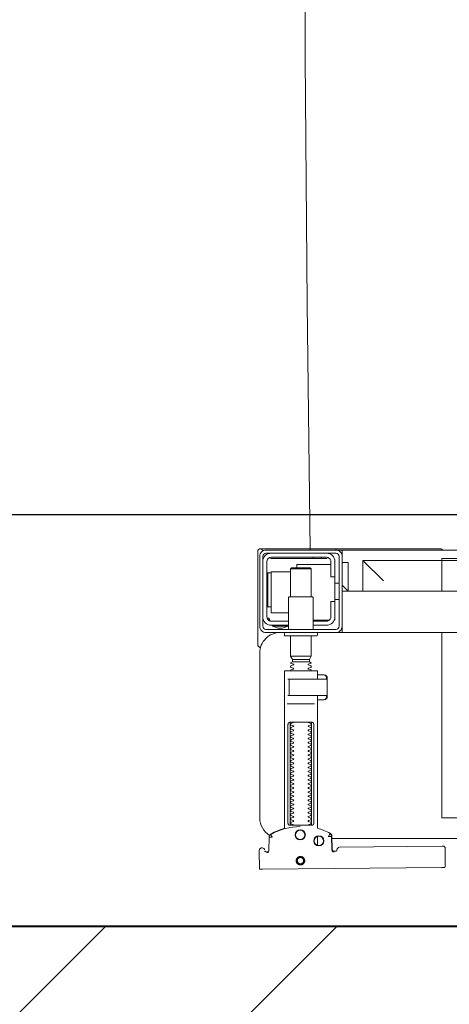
# Model space of a CAD drawing. Header units: metres. Extents: x 7408630 to 15602436, y 5561464 to 13303678.
# Tile 59 of 123: x 7413993 to 7414014, y 5563910 to 5563958. Entities that reach past the tile are written whole.
import ezdxf
from ezdxf.enums import TextEntityAlignment as Align

# ---------------------------------------------------------------- set-up
doc = ezdxf.new("R2010")
doc.units = ezdxf.units.M
doc.header["$MEASUREMENT"] = 0
for name, color, linetype, lineweight in [('!! 0_Opis_pom', 9, 'Continuous', 13), ('!! 1_hatch projektowane ściany', 4, 'Continuous', 5), ('!! 1_OPIS POM NOWE', 140, 'Continuous', 5), ('!! 1_PROJ Sciany', 2, 'Continuous', 40), ('!! 2_wypos-sanitarne', 240, 'Continuous', 9), ('Granica', 112, 'Continuous', 80)]:
    doc.layers.add(name, color=color, linetype=linetype, lineweight=lineweight)
doc.layers.add('!! 1_zabudowa GK', color=33, linetype='Continuous')
doc.layers.add('!!_@ wypos sanit nd', color=7, linetype='Continuous', lineweight=0, plot=False)
doc.layers.add('Powierzchnia', color=140, linetype='Continuous', lineweight=5, plot=False)
doc.styles.add('ARIAL', font='tahoma.ttf')

# ---------------------------------------------------------------- blocks, each defined once
blk = doc.blocks.new('A$C324a30b8')
at = {"lineweight": 0}
for points in [[(0.17552, 0), (0.17692, -0.11958), (0.17797, -0.23916), (0.17832, -0.47832)], [(-0.17552, 0), (0.17552, 0)]]:
    blk.add_lwpolyline(points, dxfattribs=at)
blk = doc.blocks.new('99400_TOP')
for points in [[(0.16424, 0.15596), (0.16327, 0.15595), (0.16304, 0.15592), (0.16283, 0.15584), (0.16262, 0.15571), (0.16265, 0.15575), (0.16259, 0.15555), (0.16257, 0.15535, -0.157432), (0.16238, 0.15476), (0.1621, 0.15436, -0.241147), (0.16129, 0.15393), (0.1115, 0.15346), (0.11134, 0.15345), (0.11119, 0.15345), (0.11107, 0.15345), (0.11094, 0.15346), (0.11078, 0.15348), (0.11062, 0.15353), (0.11047, 0.15361), (0.11033, 0.15371), (0.11022, 0.15383), (0.11012, 0.15397), (0.11005, 0.15412), (0.11001, 0.15428), (0.11, 0.15445), (0.10995, 0.16345), (0.11023, 0.16384)], [(0.19647, 0.15658), (0.19626, 0.15656), (0.19605, 0.15648), (0.19585, 0.15635), (0.19566, 0.15614, 0.132231), (0.19551, 0.15564), (0.19546, 0.14909)], [(0.19768, 0.15528, 0.415336), (0.19869, 0.15429)], [(0.19885, 0.1543), (0.19898, 0.1543), (0.19913, 0.15431), (0.19927, 0.15434), (0.19941, 0.1544), (0.19953, 0.15447), (0.19965, 0.15456), (0.19975, 0.15466), (0.20007, 0.15512, 0.158481), (0.20026, 0.15571)], [(0.18031, 0.14393, 0.125713), (0.19466, 0.14774, 0.121439), (0.19519, 0.14823, -0.262119), (0.2, 0.13968), (0.2, 0.05968, -0.414214), (0.19, 0.04968), (0.18752, 0.04968, 0.405519), (0.188, 0.05018), (0.188, 0.05088, 0.414214), (0.1875, 0.05138), (0.1725, 0.05138, 0.414214), (0.172, 0.05088), (0.172, 0.05018, 0.405519), (0.17249, 0.04968, 0.001664), (0.15993, 0.04968)], [(0.172, 0.07232), (0.172, 0.06852, 0.414214), (0.1722, 0.06832), (0.18462, 0.06832), (0.1878, 0.06832, 0.414214), (0.188, 0.06852), (0.188, 0.14485), (0.18885, 0.1451), (0.18969, 0.14537), (0.19052, 0.14568), (0.19134, 0.146), (0.19215, 0.14635), (0.19295, 0.14672), (0.19374, 0.14712), (0.19456, 0.14756), (0.19465, 0.14762), (0.19473, 0.14768), (0.19481, 0.14775), (0.19488, 0.14782), (0.19495, 0.1479), (0.19502, 0.14799)], [(0.17647, 0.09332, 0.182836), (0.17637, 0.09341), (0.17515, 0.09381, 0.050055), (0.175, 0.09408), (0.175, 0.09436, 0.050055), (0.17515, 0.09462), (0.17637, 0.09503, 0.719897), (0.17637, 0.09541), (0.17515, 0.09581, 0.050055), (0.175, 0.09608), (0.175, 0.09636, 0.050055), (0.17515, 0.09662), (0.17637, 0.09703, 0.719897), (0.17637, 0.09741), (0.17515, 0.09781, 0.050055), (0.175, 0.09808), (0.175, 0.09836, 0.050055), (0.17515, 0.09862), (0.17637, 0.09903, 0.719897), (0.17637, 0.09941), (0.17515, 0.09981, 0.050055), (0.175, 0.10008), (0.175, 0.10036, 0.050055), (0.17515, 0.10062), (0.17637, 0.10103, 0.719897), (0.17637, 0.10141), (0.17515, 0.10181, 0.050055), (0.175, 0.10208), (0.175, 0.10236, 0.050055), (0.17515, 0.10262), (0.17637, 0.10303, 0.719897), (0.17637, 0.10341), (0.17515, 0.10381, 0.050055), (0.175, 0.10408), (0.175, 0.10436, 0.050055), (0.17515, 0.10462), (0.17637, 0.10503, 0.719897), (0.17637, 0.10541), (0.17515, 0.10581, 0.050055), (0.175, 0.10608), (0.175, 0.10636, 0.050055), (0.17515, 0.10662), (0.17637, 0.10703, 0.719897), (0.17637, 0.10741), (0.17515, 0.10781, 0.050055), (0.175, 0.10808), (0.175, 0.10836, 0.050055), (0.17515, 0.10862), (0.17637, 0.10903, 0.719897), (0.17637, 0.10941), (0.17515, 0.10981, 0.050055), (0.175, 0.11008), (0.175, 0.11036, 0.050055), (0.17515, 0.11062), (0.17637, 0.11103, 0.719897), (0.17637, 0.11141), (0.17515, 0.11181, 0.050055), (0.175, 0.11208), (0.175, 0.11236, 0.050055), (0.17515, 0.11262), (0.17637, 0.11303, 0.719897), (0.17637, 0.11341), (0.17515, 0.11381, 0.050055), (0.175, 0.11408), (0.175, 0.11436, 0.050055), (0.17515, 0.11462), (0.17637, 0.11503, 0.719897), (0.17637, 0.11541), (0.17515, 0.11581, 0.050055), (0.175, 0.11608), (0.175, 0.11636, 0.050055), (0.17515, 0.11662), (0.17637, 0.11703, 0.719897), (0.17637, 0.11741), (0.17515, 0.11781, 0.050055), (0.175, 0.11808), (0.175, 0.11836, 0.050055), (0.17515, 0.11862), (0.17637, 0.11903, 0.719897), (0.17637, 0.11941), (0.17515, 0.11981, 0.050055), (0.175, 0.12008), (0.175, 0.12036, 0.050055), (0.17515, 0.12062), (0.17637, 0.12103, 0.719897), (0.17637, 0.12141), (0.17515, 0.12181, 0.050055), (0.175, 0.12208), (0.175, 0.12236, 0.050055), (0.17515, 0.12262), (0.17637, 0.12303, 0.719897), (0.17637, 0.12341), (0.17515, 0.12381, 0.050055), (0.175, 0.12408), (0.175, 0.12436, 0.050055), (0.17515, 0.12462), (0.17637, 0.12503, 0.719897), (0.17637, 0.12541), (0.17515, 0.12581, 0.050055), (0.175, 0.12608), (0.175, 0.12636, 0.050055), (0.17515, 0.12662), (0.17637, 0.12703, 0.719897), (0.17637, 0.12741), (0.17515, 0.12781, 0.050055), (0.175, 0.12808), (0.175, 0.12836, 0.050055), (0.17515, 0.12862), (0.17637, 0.12903, 0.719897), (0.17637, 0.12941), (0.17515, 0.12981, 0.050055), (0.175, 0.13008), (0.175, 0.13036, 0.050055), (0.17515, 0.13062), (0.17637, 0.13103, 0.719897), (0.17637, 0.13141), (0.17515, 0.13181, 0.050055), (0.175, 0.13208), (0.175, 0.13236, 0.050055), (0.17515, 0.13262), (0.17637, 0.13303, 0.719897), (0.17637, 0.13341), (0.17515, 0.13381, 0.050055), (0.175, 0.13408), (0.175, 0.13436, 0.050055), (0.17515, 0.13462), (0.17637, 0.13503, 0.719897), (0.17637, 0.13541), (0.17515, 0.13581, 0.050055), (0.175, 0.13608), (0.175, 0.13636, 0.050055), (0.17515, 0.13662), (0.17637, 0.13703, 0.719897), (0.17637, 0.13741), (0.17515, 0.13781, 0.050055), (0.175, 0.13808), (0.175, 0.13836, 0.050055), (0.17515, 0.13862), (0.17637, 0.13903, 0.719897), (0.17637, 0.13941), (0.17515, 0.13981, 0.050055), (0.175, 0.14008), (0.175, 0.14036, 0.050055), (0.17515, 0.14062), (0.17637, 0.14103, 0.719897), (0.17637, 0.14141), (0.17515, 0.14181, 0.050055), (0.175, 0.14208), (0.175, 0.14236, 0.050055), (0.17515, 0.14262), (0.17637, 0.14303, 0.474594), (0.17647, 0.14332)], [(0.18353, 0.14332, 0.474594), (0.18364, 0.14303), (0.18486, 0.14262, 0.050055), (0.185, 0.14236), (0.185, 0.14208, 0.050055), (0.18486, 0.14181), (0.18364, 0.14141, 0.719897), (0.18364, 0.14103), (0.18486, 0.14062, 0.050055), (0.185, 0.14036), (0.185, 0.14008, 0.050055), (0.18486, 0.13981), (0.18364, 0.13941, 0.719897), (0.18364, 0.13903), (0.18486, 0.13862, 0.050055), (0.185, 0.13836), (0.185, 0.13808, 0.050055), (0.18486, 0.13781), (0.18364, 0.13741, 0.719897), (0.18364, 0.13703), (0.18486, 0.13662, 0.050055), (0.185, 0.13636), (0.185, 0.13608, 0.050055), (0.18486, 0.13581), (0.18364, 0.13541, 0.719897), (0.18364, 0.13503), (0.18486, 0.13462, 0.050055), (0.185, 0.13436), (0.185, 0.13408, 0.050055), (0.18486, 0.13381), (0.18364, 0.13341, 0.719897), (0.18364, 0.13303), (0.18486, 0.13262, 0.050055), (0.185, 0.13236), (0.185, 0.13208, 0.050055), (0.18486, 0.13181), (0.18364, 0.13141, 0.719897), (0.18364, 0.13103), (0.18486, 0.13062, 0.050055), (0.185, 0.13036), (0.185, 0.13008, 0.050055), (0.18486, 0.12981), (0.18364, 0.12941, 0.719897), (0.18364, 0.12903), (0.18486, 0.12862, 0.050055), (0.185, 0.12836), (0.185, 0.12808, 0.050055), (0.18486, 0.12781), (0.18364, 0.12741, 0.719897), (0.18364, 0.12703), (0.18486, 0.12662, 0.050055), (0.185, 0.12636), (0.185, 0.12608, 0.050055), (0.18486, 0.12581), (0.18364, 0.12541, 0.719897), (0.18364, 0.12503), (0.18486, 0.12462, 0.050055), (0.185, 0.12436), (0.185, 0.12408, 0.050055), (0.18486, 0.12381), (0.18364, 0.12341, 0.719897), (0.18364, 0.12303), (0.18486, 0.12262, 0.050055), (0.185, 0.12236), (0.185, 0.12208, 0.050055), (0.18486, 0.12181), (0.18364, 0.12141, 0.719897), (0.18364, 0.12103), (0.18486, 0.12062, 0.050055), (0.185, 0.12036), (0.185, 0.12008, 0.050055), (0.18486, 0.11981), (0.18364, 0.11941, 0.719897), (0.18364, 0.11903), (0.18486, 0.11862, 0.050055), (0.185, 0.11836), (0.185, 0.11808, 0.050055), (0.18486, 0.11781), (0.18364, 0.11741, 0.719897), (0.18364, 0.11703), (0.18486, 0.11662, 0.050055), (0.185, 0.11636), (0.185, 0.11608, 0.050055), (0.18486, 0.11581), (0.18364, 0.11541, 0.719897), (0.18364, 0.11503), (0.18486, 0.11462, 0.050055), (0.185, 0.11436), (0.185, 0.11408, 0.050055), (0.18486, 0.11381), (0.18364, 0.11341, 0.719897), (0.18364, 0.11303), (0.18486, 0.11262, 0.050055), (0.185, 0.11236), (0.185, 0.11208, 0.050055), (0.18486, 0.11181), (0.18364, 0.11141, 0.719897), (0.18364, 0.11103), (0.18486, 0.11062, 0.050055), (0.185, 0.11036), (0.185, 0.11008, 0.050055), (0.18486, 0.10981), (0.18364, 0.10941, 0.719897), (0.18364, 0.10903), (0.18486, 0.10862, 0.050055), (0.185, 0.10836), (0.185, 0.10808, 0.050055), (0.18486, 0.10781), (0.18364, 0.10741, 0.719897), (0.18364, 0.10703), (0.18486, 0.10662, 0.050055), (0.185, 0.10636), (0.185, 0.10608, 0.050055), (0.18486, 0.10581), (0.18364, 0.10541, 0.719897), (0.18364, 0.10503), (0.18486, 0.10462, 0.050055), (0.185, 0.10436), (0.185, 0.10408, 0.050055), (0.18486, 0.10381), (0.18364, 0.10341, 0.719897), (0.18364, 0.10303), (0.18486, 0.10262, 0.050055), (0.185, 0.10236), (0.185, 0.10208, 0.050055), (0.18486, 0.10181), (0.18364, 0.10141, 0.719897), (0.18364, 0.10103), (0.18486, 0.10062, 0.050055), (0.185, 0.10036), (0.185, 0.10008, 0.050055), (0.18486, 0.09981), (0.18364, 0.09941, 0.719897), (0.18364, 0.09903), (0.18486, 0.09862, 0.050055), (0.185, 0.09836), (0.185, 0.09808, 0.050055), (0.18486, 0.09781), (0.18364, 0.09741, 0.719897), (0.18364, 0.09703), (0.18486, 0.09662, 0.050055), (0.185, 0.09636), (0.185, 0.09608, 0.050055), (0.18486, 0.09581), (0.18364, 0.09541, 0.719897), (0.18364, 0.09503), (0.18486, 0.09462, 0.050055), (0.185, 0.09436), (0.185, 0.09408, 0.050055), (0.18486, 0.09381), (0.18364, 0.09341, 0.182836), (0.18353, 0.09332)], [(0.18575, 0.07252), (0.18575, 0.08011), (0.18572, 0.08022), (0.18564, 0.08029), (0.18555, 0.08032), (0.18565, 0.0803), (0.18573, 0.08024), (0.18577, 0.08014), (0.18577, 0.07252), (0.18574, 0.07241), (0.18567, 0.07234), (0.18547, 0.07232), (0.18558, 0.07237), (0.18564, 0.07252), (0.18564, 0.08012), (0.18557, 0.08027), (0.18547, 0.08032), (0.16743, 0.08032, 0.414214), (0.16723, 0.08012), (0.16723, 0.07252, 0.414214), (0.16743, 0.07232), (0.18547, 0.07232)], [(0.18556, 0.07232, 0.414213), (0.18576, 0.07252), (0.18575, 0.08011), (0.18575, 0.07252), (0.18572, 0.07241), (0.18565, 0.07234), (0.18555, 0.07232)], [(0.175, 0.06836), (0.175, 0.06812, -0.050055), (0.17515, 0.06786), (0.17636, 0.06745, -0.719897), (0.17636, 0.06707), (0.17515, 0.06666, -0.050055), (0.175, 0.0664), (0.175, 0.06612, -0.050055), (0.17515, 0.06586), (0.17636, 0.06545, -0.719897), (0.17636, 0.06507), (0.17515, 0.06466, -0.050055), (0.175, 0.0644), (0.1759, 0.06388), (0.1759, 0.06282), (0.175, 0.06126), (0.175, 0.05138)], [(0.185, 0.06836), (0.185, 0.06812, 0.050055), (0.18486, 0.06786), (0.18364, 0.06745, 0.719897), (0.18364, 0.06707), (0.18486, 0.06666, 0.050055), (0.185, 0.0664), (0.185, 0.06612, 0.050055), (0.18486, 0.06586), (0.18364, 0.06545, 0.719897), (0.18364, 0.06507), (0.18486, 0.06466, 0.050055), (0.185, 0.0644), (0.1841, 0.06388), (0.1841, 0.06282), (0.185, 0.06126), (0.185, 0.05138)], [(0.20011, 0.05684, 0.126559), (0.19962, 0.05693)], [(0.20099, 0.05547, 0.198909), (0.20055, 0.05654, 0.091301), (0.20011, 0.05684)], [(0.174, 0.04818), (0.174, 0.03288, 0.414214), (0.1745, 0.03238), (0.1855, 0.03238, 0.414214), (0.186, 0.03288), (0.186, 0.04818)], [(0.16379, 0.04368), (0.1635, 0.04368), (0.1635, 0.04218, -0.414214), (0.1675, 0.04618), (0.174, 0.04618)], [(0.174, 0.04418), (0.1675, 0.04418, 0.414214), (0.1655, 0.04218), (0.1655, 0.03468), (0.1635, 0.03468), (0.1635, 0.01518, 0.414214), (0.1675, 0.01118)], [(0.1635, 0.02268), (0.1655, 0.02268), (0.1655, 0.01518, 0.414214), (0.1675, 0.01318), (0.1945, 0.01318, 0.414214), (0.1965, 0.01518), (0.1965, 0.04218, 0.414214), (0.1945, 0.04418), (0.186, 0.04418)], [(0.19375, 0.04656, 0.119096), (0.19, 0.04764, 0.119096), (0.18625, 0.04656)], [(0.19375, 0.04618), (0.19375, 0.04656), (0.18625, 0.04656), (0.18625, 0.04618), (0.1945, 0.04618, -0.414214), (0.1985, 0.04218)], [(0.1945, 0.03721), (0.19515, 0.03722), (0.19542, 0.03722), (0.1956, 0.03722), (0.19567, 0.03722, 0.116465), (0.19589, 0.03728), (0.19601, 0.03733), (0.19601, 0.02063), (0.19589, 0.02068, 0.116465), (0.19567, 0.02074), (0.19542, 0.02074), (0.19515, 0.02074), (0.1945, 0.02075)], [(0.1945, 0.01118, 0.414214), (0.1985, 0.01518)], [(0.11124, 0.00968), (0.11142, 0.00944), (0.11165, 0.00925), (0.11192, 0.0091), (0.1122, 0.00901), (0.1125, 0.00898), (0.1623, 0.00898, 0.326231), (0.16325, 0.00968)], [(0.1987, 0.01002, 0.000114), (0.1987, 0.01002, 0.517015), (0.20003, 0.00909), (0.19993, 0.00905), (0.19983, 0.00903), (0.19971, 0.009), (0.19958, 0.00899), (0.19948, 0.00899), (0.19903, 0.00899), (0.19841, 0.00899), (0.19771, 0.00899), (0.16428, 0.00899), (0.16393, 0.00899), (0.16357, 0.00899), (0.16323, 0.00899), (0.16294, 0.00899), (0.16269, 0.00899), (0.16249, 0.00899), (0.16237, 0.00899)], [(0.20011, 0.00912, 0.091301), (0.20055, 0.00942, 0.198909), (0.20099, 0.01048)]]:
    blk.add_lwpolyline(points, format="xyb")
for points in [[(0.19864, 0.1647), (0.11173, 0.16387)], [(0.20013, 0.1647), (0.20026, 0.15571)], [(0.16386, 0.15607), (0.16409, 0.15602), (0.16425, 0.15596), (0.1644, 0.15586), (0.16453, 0.15574), (0.16463, 0.1556), (0.16471, 0.15544), (0.16476, 0.15527), (0.16478, 0.1551), (0.16496, 0.14854), (0.16497, 0.14842), (0.16498, 0.14832), (0.16501, 0.14822), (0.16503, 0.14812), (0.16507, 0.14802), (0.16511, 0.14793), (0.16516, 0.14784), (0.16521, 0.14775), (0.16528, 0.14767), (0.16535, 0.14758), (0.16542, 0.14751), (0.1655, 0.14744), (0.16558, 0.14737), (0.16567, 0.14731), (0.16576, 0.14726), (0.16651, 0.14688), (0.16727, 0.14651), (0.16803, 0.14617), (0.16881, 0.14585), (0.1696, 0.14555), (0.17039, 0.14527), (0.17119, 0.14502), (0.172, 0.14478), (0.172, 0.08032)], [(0.1651, 0.14871), (0.16492, 0.1553), (0.1649, 0.15547), (0.16485, 0.15563), (0.16478, 0.15579), (0.16468, 0.15592), (0.16455, 0.15604), (0.16441, 0.15614), (0.16425, 0.15621), (0.16409, 0.15626), (0.16391, 0.15627)], [(0.172, 0.15305), (0.172, 0.14874)], [(0.19757, 0.15573), (0.19749, 0.15586), (0.19739, 0.15598), (0.19727, 0.15608), (0.19713, 0.15617), (0.19698, 0.15623), (0.19683, 0.15626), (0.19667, 0.15627), (0.19577, 0.15626)], [(0.16493, 0.14968), (-0.16477, 0.14968)], [(-0.11847, 0.04968), (-0.11847, 0.13968), (0.11153, 0.13968), (0.11153, 0.04968)], [(0.17483, 0.14232), (0.17483, 0.09432)], [(0.18523, 0.09432), (0.18523, 0.14232)], [(0.16732, 0.08028), (0.16732, 0.08144), (0.16736, 0.08156), (0.16746, 0.08164), (0.16767, 0.08169)], [(0.16751, 0.08053), (0.16754, 0.08079), (0.16766, 0.08132)], [(0.16811, 0.08203), (0.16776, 0.08162), (0.16776, 0.08196), (0.16779, 0.08207), (0.16786, 0.08214), (0.16797, 0.08218), (0.1681, 0.08219), (0.16822, 0.08219), (0.16842, 0.08221), (0.16887, 0.08232), (0.172, 0.08232)], [(0.16848, 0.08224), (0.16856, 0.0823), (0.16876, 0.08232)], [(0.18662, 0.08432), (0.17345, 0.08432)], [(0.17371, 0.08032), (0.18481, 0.08032), (0.18637, 0.08032)], [(0.16767, 0.07094), (0.16756, 0.07096), (0.16746, 0.07099), (0.16737, 0.07106), (0.16732, 0.0712), (0.16732, 0.07235)], [(0.16766, 0.07131), (0.16754, 0.07185), (0.16751, 0.0721)], [(0.18558, 0.07232), (0.18637, 0.07232)], [(0.172, 0.07032), (0.16887, 0.07032), (0.16842, 0.07042), (0.16831, 0.07044), (0.1682, 0.07044), (0.16806, 0.07045), (0.16795, 0.07046), (0.16783, 0.07052), (0.16776, 0.07067), (0.16776, 0.07101), (0.16811, 0.07061)], [(0.16876, 0.07032), (0.16866, 0.07032), (0.16848, 0.0704)], [(0.1759, 0.06388), (0.1841, 0.06388)], [(0.1841, 0.06282), (0.1759, 0.06282)], [(0.185, 0.06126), (0.175, 0.06126)], [(0.19963, 0.05696), (0.19976, 0.05695), (0.19988, 0.05692), (0.20001, 0.05688)], [(0.20099, 0.05547), (0.20099, 0.01048)], [(-0.16, 0.04668), (-0.16, 0.04968), (0.16, 0.04968), (0.16, 0.04668)], [(0.16, 0.03368), (0.16, 0.04568)], [(0.174, 0.04368), (0.16618, 0.04368)], [(0.167, 0.04412), (0.16693, 0.04403), (0.16687, 0.04393), (0.16681, 0.04381), (0.16675, 0.04368)], [(0.19499, 0.04412), (0.19506, 0.04404), (0.19512, 0.04395), (0.19517, 0.04385), (0.19521, 0.04376), (0.19525, 0.04365), (0.19528, 0.04355), (0.19531, 0.04344), (0.19533, 0.04333), (0.19535, 0.04322), (0.19537, 0.04311), (0.19538, 0.04301), (0.19539, 0.04291), (0.19538, 0.04281), (0.19547, 0.04278), (0.19557, 0.04278), (0.19568, 0.04278), (0.19578, 0.04278), (0.19589, 0.04278), (0.19613, 0.04278), (0.19616, 0.04288), (0.19615, 0.04299), (0.19613, 0.04311), (0.19609, 0.04324), (0.19605, 0.04336), (0.19594, 0.04357)], [(0.1635, 0.03468), (0.1635, 0.04218)], [(0.186, 0.04018), (0.1945, 0.04018), (0.1945, 0.02018), (0.185, 0.02018)], [(0.1615, 0.03368), (0.1635, 0.03368)], [(0.19591, 0.03729), (0.19602, 0.03729), (0.19616, 0.03729), (0.19632, 0.03729), (0.1965, 0.03729)], [(0.16, 0.02668), (0.157, 0.02968), (0.16, 0.02968), (-0.16, 0.02968), (-0.157, 0.02968), (-0.16, 0.02668)], [(0.11153, 0.02968), (0.11153, 0.01468), (0.15, 0.01468)], [(0.14, 0.02468), (0.15, 0.01468), (0.15, 0.02968)], [(0.16, 0.01568), (0.157, 0.01568), (0.157, 0.02968)], [(0.175, 0.03238), (0.175, 0.01872), (0.1755, 0.01822), (0.1845, 0.01822), (0.185, 0.01872), (0.185, 0.03238)], [(0.1615, 0.02568), (0.1635, 0.02568)], [(0.1965, 0.02067), (0.19632, 0.02067), (0.19616, 0.02067), (0.19602, 0.02067), (0.19591, 0.02067)], [(0.1655, 0.01668), (0.182, 0.01668), (0.182, 0.01822)], [(0.185, 0.01872), (0.175, 0.01872)], [(0.16, 0.01268), (0.16, 0.00968), (0.03305, 0.00968)], [(0.16722, 0.01368), (0.19467, 0.01368), (0.19478, 0.01368)], [(0.17, 0.01318), (0.17, 0.01368)], [(0.174, 0.01318), (0.174, 0.01368)]]:
    blk.add_lwpolyline(points)
for points in [[(0.18024, 0.15848), (0.18044, 0.15849), (0.18064, 0.15852), (0.18084, 0.15857), (0.18103, 0.15864), (0.18121, 0.15873), (0.18138, 0.15883), (0.18154, 0.15895), (0.18168, 0.15909), (0.18182, 0.15924), (0.18194, 0.1594), (0.18204, 0.15958), (0.18212, 0.15976), (0.18219, 0.15995), (0.18224, 0.16014), (0.18226, 0.16034), (0.18227, 0.16054), (0.18226, 0.16075), (0.18223, 0.16094), (0.18218, 0.16114), (0.18211, 0.16133), (0.18202, 0.16151), (0.18191, 0.16168), (0.18179, 0.16184), (0.18166, 0.16199), (0.18151, 0.16212), (0.18134, 0.16224), (0.18117, 0.16234), (0.18099, 0.16242), (0.1808, 0.16249), (0.1806, 0.16254), (0.1804, 0.16256), (0.1802, 0.16257), (0.18, 0.16256), (0.1798, 0.16253), (0.17961, 0.16248), (0.17942, 0.16241), (0.17924, 0.16232), (0.17907, 0.16222), (0.17891, 0.1621), (0.17876, 0.16196), (0.17863, 0.16181), (0.17851, 0.16165), (0.17841, 0.16147), (0.17832, 0.16129), (0.17826, 0.1611), (0.17821, 0.1609), (0.17818, 0.16071), (0.17818, 0.1605), (0.17819, 0.1603), (0.17822, 0.16011), (0.17827, 0.15991), (0.17834, 0.15972), (0.17843, 0.15954), (0.17853, 0.15937), (0.17865, 0.15921), (0.17879, 0.15906), (0.17894, 0.15893), (0.1791, 0.15881), (0.17928, 0.15871), (0.17946, 0.15863), (0.17965, 0.15856), (0.17984, 0.15851), (0.18004, 0.15849)], [(0.18024, 0.15897), (0.18039, 0.15898), (0.18054, 0.159), (0.18068, 0.15904), (0.18083, 0.15909), (0.18096, 0.15916), (0.18109, 0.15924), (0.18121, 0.15933), (0.18133, 0.15943), (0.18143, 0.15955), (0.18152, 0.15967), (0.18159, 0.1598), (0.18166, 0.15994), (0.18171, 0.16008), (0.18174, 0.16023), (0.18176, 0.16038), (0.18177, 0.16053), (0.18176, 0.16068), (0.18174, 0.16084), (0.1817, 0.16098), (0.18165, 0.16113), (0.18158, 0.16126), (0.1815, 0.16139), (0.18141, 0.16151), (0.1813, 0.16162), (0.18119, 0.16173), (0.18107, 0.16182), (0.18094, 0.16189), (0.1808, 0.16196), (0.18066, 0.16201), (0.18051, 0.16204), (0.18036, 0.16206), (0.18021, 0.16207), (0.18005, 0.16206), (0.1799, 0.16204), (0.17976, 0.162), (0.17961, 0.16194), (0.17948, 0.16188), (0.17935, 0.1618), (0.17923, 0.16171), (0.17911, 0.1616), (0.17901, 0.16149), (0.17892, 0.16137), (0.17885, 0.16124), (0.17878, 0.1611), (0.17873, 0.16095), (0.1787, 0.16081), (0.17868, 0.16066), (0.17867, 0.1605), (0.17868, 0.16035), (0.1787, 0.1602), (0.17874, 0.16005), (0.17879, 0.15991), (0.17886, 0.15977), (0.17894, 0.15964), (0.17903, 0.15952), (0.17914, 0.15941), (0.17925, 0.15931), (0.17937, 0.15922), (0.1795, 0.15914), (0.17964, 0.15908), (0.17978, 0.15903), (0.17993, 0.159), (0.18008, 0.15897)], [(0.16587, 0.14754), (0.16582, 0.14756), (0.16577, 0.1476), (0.16573, 0.14763), (0.16568, 0.14767), (0.16563, 0.14771), (0.16558, 0.14776), (0.16553, 0.14781), (0.16549, 0.14786), (0.16544, 0.14791), (0.1654, 0.14797), (0.16536, 0.14803), (0.16533, 0.14809), (0.16529, 0.14815), (0.16526, 0.14821), (0.16524, 0.14828), (0.16521, 0.14834), (0.16519, 0.14841), (0.16517, 0.14847), (0.16516, 0.14854), (0.16515, 0.1486), (0.16514, 0.14866), (0.16513, 0.14872), (0.16513, 0.14877), (0.16518, 0.14879), (0.16643, 0.14884), (0.16648, 0.14884), (0.16654, 0.14884), (0.16659, 0.14886), (0.16664, 0.14883), (0.16661, 0.14879), (0.16658, 0.14874), (0.16656, 0.14869), (0.16653, 0.14863), (0.16594, 0.14754)], [(0.18533, 0.14332), (0.18542, 0.14331), (0.1855, 0.1433), (0.18559, 0.14329), (0.18567, 0.14326), (0.18575, 0.14323), (0.18583, 0.14319), (0.18591, 0.14314), (0.18598, 0.14308), (0.18604, 0.14302), (0.1861, 0.14294), (0.18615, 0.14286), (0.18619, 0.14276), (0.18623, 0.14266), (0.18626, 0.14255), (0.18627, 0.14243), (0.18628, 0.14232), (0.18628, 0.09432), (0.18627, 0.0942), (0.18626, 0.09409), (0.18623, 0.09398), (0.18619, 0.09387), (0.18615, 0.09378), (0.1861, 0.09369), (0.18604, 0.09362), (0.18598, 0.09355), (0.18591, 0.09349), (0.18583, 0.09344), (0.18575, 0.0934), (0.18567, 0.09337), (0.18559, 0.09335), (0.1855, 0.09333), (0.18542, 0.09332), (0.18533, 0.09332), (0.17475, 0.09332), (0.17466, 0.09332), (0.17457, 0.09333), (0.17449, 0.09335), (0.1744, 0.09337), (0.17432, 0.0934), (0.17424, 0.09344), (0.17416, 0.09349), (0.17409, 0.09355), (0.17403, 0.09362), (0.17397, 0.09369), (0.17392, 0.09378), (0.17387, 0.09387), (0.17384, 0.09398), (0.17381, 0.09409), (0.17379, 0.0942), (0.17379, 0.09432), (0.17379, 0.14232), (0.17379, 0.14243), (0.17381, 0.14255), (0.17384, 0.14266), (0.17387, 0.14276), (0.17392, 0.14286), (0.17397, 0.14294), (0.17403, 0.14302), (0.17409, 0.14308), (0.17416, 0.14314), (0.17424, 0.14319), (0.17432, 0.14323), (0.1744, 0.14326), (0.17449, 0.14329), (0.17457, 0.1433), (0.17466, 0.14331), (0.17475, 0.14332)], [(-0.11847, 0.01368), (0.11153, 0.01368), (0.11153, 0.01468), (-0.11847, 0.01468)]]:
    blk.add_lwpolyline(points, close=True)
for points in [[(0.19546, 0.14908), (0.19546, 0.14908), (0.19546, 0.14908), (0.19546, 0.14909), (0.19546, 0.14909), (0.19546, 0.14909), (0.19546, 0.14909), (0.19546, 0.14909), (0.19546, 0.14909), (0.19546, 0.14909), (0.19546, 0.14909), (0.19546, 0.14909), (0.19546, 0.14909), (0.19546, 0.14909), (0.19546, 0.14909), (0.19546, 0.14909), (0.19546, 0.14909), (0.19546, 0.14909), (0.19546, 0.14909), (0.19546, 0.14909), (0.19546, 0.14908), (0.19546, 0.14908), (0.19546, 0.14908), (0.19546, 0.14908), (0.19546, 0.14908), (0.19546, 0.14908), (0.19546, 0.14908), (0.19546, 0.14908), (0.19546, 0.14908), (0.19546, 0.14908), (0.19546, 0.14908), (0.19546, 0.14908), (0.19546, 0.14908), (0.19546, 0.14908), (0.19546, 0.14908), (0.19546, 0.14908), (0.19546, 0.14908), (0.19546, 0.14909), (0.19545, 0.14909), (0.19545, 0.14909), (0.19545, 0.14909), (0.19545, 0.14909), (0.19545, 0.14909), (0.19545, 0.14909), (0.19545, 0.14909), (0.19545, 0.14909), (0.19544, 0.14909), (0.19544, 0.14908), (0.19544, 0.14908), (0.19544, 0.14908), (0.19544, 0.14908), (0.19543, 0.14908), (0.19543, 0.14908), (0.19543, 0.14908), (0.19543, 0.14908), (0.19543, 0.14908), (0.19543, 0.14908), (0.19543, 0.14908), (0.19542, 0.14908), (0.19542, 0.14908), (0.19542, 0.14908), (0.19542, 0.14908), (0.19542, 0.14908), (0.19541, 0.14908), (0.19541, 0.14908), (0.19541, 0.14908), (0.19541, 0.14908), (0.19541, 0.14908), (0.1954, 0.14908), (0.1954, 0.14908), (0.1954, 0.14908), (0.19539, 0.14908), (0.19539, 0.14908), (0.19538, 0.14909), (0.19537, 0.14909), (0.19537, 0.14909), (0.19536, 0.14909), (0.19536, 0.14909), (0.19536, 0.14909), (0.19535, 0.14909), (0.19535, 0.14909), (0.19534, 0.14909), (0.19534, 0.14909), (0.19533, 0.14909), (0.19533, 0.14909), (0.19532, 0.14909), (0.19531, 0.14909), (0.19531, 0.14909), (0.1953, 0.14909), (0.19529, 0.14909), (0.19529, 0.14909), (0.19528, 0.14909), (0.19527, 0.14909), (0.19527, 0.14909), (0.19526, 0.14909), (0.19525, 0.14909), (0.19524, 0.14909), (0.19524, 0.14909), (0.19523, 0.14909), (0.19522, 0.14909), (0.19521, 0.14909), (0.1952, 0.14909), (0.19519, 0.14909), (0.19518, 0.14909), (0.19517, 0.14909), (0.19516, 0.14909), (0.19516, 0.14909), (0.19515, 0.14909), (0.19514, 0.14909), (0.19513, 0.14909), (0.19512, 0.14909), (0.19511, 0.14909), (0.1951, 0.14909), (0.19508, 0.14909), (0.19507, 0.14909), (0.19506, 0.14909), (0.19505, 0.14909), (0.19504, 0.14909), (0.19503, 0.14909), (0.19502, 0.14909), (0.19501, 0.14909), (0.195, 0.14909), (0.19499, 0.14909), (0.19497, 0.14909), (0.19496, 0.14909), (0.19495, 0.14909), (0.19494, 0.1491), (0.19493, 0.1491), (0.19491, 0.1491), (0.1949, 0.1491), (0.19489, 0.1491), (0.19488, 0.1491), (0.19486, 0.1491), (0.19485, 0.1491), (0.19484, 0.1491), (0.19483, 0.1491), (0.19481, 0.1491), (0.19469, 0.1491), (0.19464, 0.1491), (0.19459, 0.1491), (0.19456, 0.1491), (0.19453, 0.1491), (0.19451, 0.1491), (0.19448, 0.1491), (0.19446, 0.1491), (0.19443, 0.1491), (0.19441, 0.1491), (0.19438, 0.1491), (0.19435, 0.1491), (0.19433, 0.1491), (0.19431, 0.1491), (0.19428, 0.1491), (0.19427, 0.1491), (0.19426, 0.1491), (0.19423, 0.1491), (0.19422, 0.1491), (0.19421, 0.1491), (0.1942, 0.1491), (0.19418, 0.1491), (0.19418, 0.1491), (0.19417, 0.1491), (0.19417, 0.1491), (0.19416, 0.1491), (0.19416, 0.1491), (0.19415, 0.14911), (0.19414, 0.14911), (0.19414, 0.14911), (0.19413, 0.14911), (0.19413, 0.14911), (0.19412, 0.14911), (0.19412, 0.14911), (0.19412, 0.14911), (0.19411, 0.14911), (0.19411, 0.1491), (0.1941, 0.1491), (0.1941, 0.1491), (0.1941, 0.1491), (0.19409, 0.1491), (0.19409, 0.1491), (0.19409, 0.1491), (0.19409, 0.1491), (0.19408, 0.1491), (0.19408, 0.1491), (0.19408, 0.1491), (0.19407, 0.1491), (0.19407, 0.1491), (0.19406, 0.1491), (0.19406, 0.1491), (0.19406, 0.1491), (0.19406, 0.1491), (0.19405, 0.1491), (0.19405, 0.1491), (0.19405, 0.1491), (0.19405, 0.14911), (0.19404, 0.14911), (0.19404, 0.14911), (0.19404, 0.14911), (0.19403, 0.14911), (0.19403, 0.14911), (0.19402, 0.14912), (0.19402, 0.14912), (0.19402, 0.14912), (0.19401, 0.14912), (0.19401, 0.14912), (0.19401, 0.14912), (0.194, 0.14912), (0.194, 0.14912), (0.194, 0.14912), (0.194, 0.14912), (0.194, 0.14912), (0.194, 0.14912), (0.194, 0.14912), (0.19399, 0.14912), (0.19399, 0.14912), (0.19399, 0.14912), (0.19399, 0.14912), (0.19399, 0.14912), (0.19399, 0.14912), (0.19398, 0.14912), (0.19398, 0.14912), (0.19398, 0.14911), (0.19398, 0.14911), (0.19398, 0.14911), (0.19398, 0.14911), (0.19397, 0.14911), (0.19397, 0.14911), (0.19397, 0.1491), (0.19397, 0.1491), (0.19397, 0.1491), (0.19397, 0.1491), (0.19397, 0.1491), (0.19397, 0.14909), (0.19397, 0.14909), (0.19397, 0.14909), (0.19397, 0.14909), (0.19397, 0.14908), (0.19397, 0.14908), (0.19397, 0.14908), (0.19397, 0.14908), (0.19397, 0.14908), (0.19397, 0.14907), (0.19397, 0.14907), (0.19397, 0.14907), (0.19397, 0.14907), (0.19397, 0.14907), (0.19398, 0.14906), (0.19398, 0.14906), (0.19398, 0.14906), (0.19398, 0.14906), (0.19398, 0.14906), (0.19398, 0.14905), (0.19399, 0.14905), (0.19399, 0.14905), (0.19399, 0.14905), (0.194, 0.14904), (0.194, 0.14904), (0.19401, 0.14903), (0.19401, 0.14903), (0.19401, 0.14903), (0.19402, 0.14902), (0.19402, 0.14902), (0.19402, 0.14902), (0.19403, 0.14901), (0.19403, 0.14901), (0.19403, 0.14901), (0.19403, 0.149), (0.19403, 0.149), (0.19403, 0.149), (0.19404, 0.14899), (0.19404, 0.14899), (0.19404, 0.14899), (0.19404, 0.14899), (0.19404, 0.14898), (0.19404, 0.14898), (0.19404, 0.14898), (0.19405, 0.14897), (0.19405, 0.14897), (0.19405, 0.14897), (0.19405, 0.14896), (0.19405, 0.14896), (0.19406, 0.14895), (0.19406, 0.14895), (0.19406, 0.14895), (0.19406, 0.14894), (0.19407, 0.14894), (0.19407, 0.14893), (0.19407, 0.14893), (0.19408, 0.14892), (0.19408, 0.14891), (0.19409, 0.1489), (0.19409, 0.14889), (0.1941, 0.14888), (0.1941, 0.14887), (0.19411, 0.14886), (0.19412, 0.14884), (0.19414, 0.14881), (0.19416, 0.14877), (0.19418, 0.14873), (0.19419, 0.14871), (0.1942, 0.1487), (0.19421, 0.14868), (0.19422, 0.14866), (0.19423, 0.14864), (0.19434, 0.14845), (0.19435, 0.14844), (0.19435, 0.14842), (0.19436, 0.1484), (0.19437, 0.14839), (0.19438, 0.14837), (0.19439, 0.14836), (0.1944, 0.14834), (0.19441, 0.14832), (0.19441, 0.14831), (0.19442, 0.14829), (0.19443, 0.14828), (0.19444, 0.14826), (0.19445, 0.14825), (0.19446, 0.14823), (0.19446, 0.14822), (0.19447, 0.14821), (0.19448, 0.14819), (0.19449, 0.14818), (0.19449, 0.14816), (0.1945, 0.14815), (0.19451, 0.14814), (0.19452, 0.14813), (0.19452, 0.14811), (0.19453, 0.1481), (0.19454, 0.14809), (0.19454, 0.14808), (0.19455, 0.14806), (0.19456, 0.14805), (0.19456, 0.14804), (0.19457, 0.14803), (0.19457, 0.14802), (0.19458, 0.14801), (0.19458, 0.148), (0.19459, 0.14799), (0.1946, 0.14798), (0.1946, 0.14797), (0.19461, 0.14796), (0.19461, 0.14795), (0.19462, 0.14794), (0.19462, 0.14793), (0.19463, 0.14792), (0.19463, 0.14791), (0.19463, 0.1479), (0.19464, 0.1479), (0.19464, 0.14789), (0.19465, 0.14788), (0.19465, 0.14787), (0.19465, 0.14787), (0.19466, 0.14786), (0.19466, 0.14785), (0.19466, 0.14785), (0.19467, 0.14784), (0.19467, 0.14784), (0.19467, 0.14783), (0.19468, 0.14783), (0.19468, 0.14782), (0.19468, 0.14782), (0.19468, 0.14782), (0.19468, 0.14781), (0.19468, 0.14781), (0.19468, 0.14781), (0.19468, 0.14781), (0.19469, 0.14781), (0.19469, 0.1478), (0.19469, 0.1478), (0.19469, 0.1478), (0.19469, 0.1478), (0.19469, 0.1478), (0.19469, 0.1478), (0.19469, 0.1478), (0.19469, 0.14779), (0.19469, 0.14779), (0.19469, 0.14779), (0.19469, 0.14779), (0.19469, 0.14779), (0.19469, 0.14779), (0.19469, 0.14779), (0.19469, 0.14779), (0.19469, 0.14779), (0.19469, 0.14779), (0.19469, 0.14779), (0.19469, 0.14779), (0.19469, 0.14779), (0.19469, 0.14779), (0.19469, 0.14779), (0.19469, 0.14779), (0.19469, 0.14778), (0.19469, 0.14778), (0.19469, 0.14778), (0.19469, 0.14778), (0.19469, 0.14778), (0.19469, 0.14778), (0.19469, 0.14778), (0.19469, 0.14778), (0.19469, 0.14778), (0.19469, 0.14778), (0.19469, 0.14778), (0.19469, 0.14778), (0.19469, 0.14778), (0.19469, 0.14778), (0.19469, 0.14778), (0.19469, 0.14778), (0.19469, 0.14778), (0.19469, 0.14778), (0.19469, 0.14778), (0.19469, 0.14778), (0.19469, 0.14778), (0.19469, 0.14778), (0.19469, 0.14778), (0.19469, 0.14778), (0.1947, 0.14778, 0.269557)], [(0.16, 0.01268), (0.16, 0.04668, -0.414214), (0.163, 0.04968), (0.197, 0.04968, -0.414214), (0.2, 0.04668), (0.2, 0.01268, -0.414214), (0.197, 0.00968), (0.163, 0.00968, -0.414214)], [(0.1985, 0.04668), (0.1985, 0.01268, -0.414214), (0.197, 0.01118), (0.163, 0.01118, -0.414214), (0.1615, 0.01268), (0.1615, 0.04668, -0.414214), (0.163, 0.04818), (0.197, 0.04818, -0.414214)]]:
    blk.add_lwpolyline(points, format="xyb", close=True)
for centre, radius in [((0.17129, 0.1509), 0.00247), ((0.17129, 0.15089), 0.00227), ((0.18031, 0.14798), 0.00247), ((0.18031, 0.14798), 0.00227)]:
    blk.add_circle(centre, radius)
for centre, major_axis, ratio, start_param, end_param in [((0.11145, 0.16346), (-0.0015, -0.00001), 0.008666, 6.276938, 6.283143), ((0.11173, 0.16385), (0.0015, 0.00001), 0.008666, 1.564549, 3.135353), ((0.19863, 0.16469), (0.0015, 0.00001), 0.008666, 0.000034, 1.564556), ((0.16326, 0.15695), (0.00001, -0.001), 0.006244, 0, 0.008667), ((0.19846, 0.15618), (-0.000892, -0.000453), 0.001081, 6.273741, 6.283185), ((0.19868, 0.15529), (-0.001, -0.00001), 0.00236, 6.276941, 6.283185), ((0.19849, 0.1543), (0.000501, 0.000005), 0.008666, 5.12776, 5.491123), ((0.19868, 0.15529), (0.000013, -0.001), 0.403131, 6.273715, 6.283185), ((0.19883, 0.1553), (0.000018, -0.001), 0.702652, 6.271005, 6.283185), ((0.19876, 0.15569), (0.0015, 0.00002), 0.011557, 6.27692, 6.283202), ((0.18031, 0.14443), (0.000005, -0.0005), 0.006244, 0, 0.008667), ((0.17484, 0.14232), (0, 0.001), 0.006244, 0, 1.570796), ((0.18524, 0.14232), (0, -0.001), 0.006244, 3.141593, 4.712389), ((0.17484, 0.09432), (0, -0.001), 0.006244, 4.712389, 6.283185), ((0.18524, 0.09432), (0, -0.001), 0.006244, 4.712389, 6.283185), ((0.16768, 0.08149), (-0.000013, 0.0002), 0.199357, 6.276703, 6.276744), ((0.16768, 0.07114), (-0.000013, -0.0002), 0.199357, 0.006339, 0.00638)]:
    blk.add_ellipse(centre, major_axis=major_axis, ratio=ratio, start_param=start_param, end_param=end_param)
blk = doc.blocks.new('A$C4ebe9e89')
blk.add_blockref('99400_TOP', (0, 0))
blk = doc.blocks.new('A$C9c944097')
at = {"layer": '!! 1_hatch projektowane ściany'}
h = blk.add_hatch(dxfattribs=at)
h.set_pattern_fill('ANSI31', color=256, scale=2.5)
h.set_pattern_definition([(45, (-71376.923, 194378.116), (-5.61266008, 5.61266008), [])])
h.paths.add_polyline_path([(3067.5, -3342.97213), (3378.36947, -3342.97213), (3378.36947, -3354.97213), (3067.5, -3354.97213)])
blk.add_lwpolyline([(3067.5, -3342.97213), (3378.36947, -3342.97213), (3378.36947, -3354.97213), (3067.5, -3354.97213)], close=True, dxfattribs=at)
at = {"layer": '!! 1_PROJ Sciany'}
blk.add_lwpolyline([(3378.36947, -3342.97213), (3067.5, -3342.97213)], dxfattribs=at)
at = {"layer": '!! 1_zabudowa GK'}
blk.add_lwpolyline([(3378.36947, -3322.97213), (3168.12316, -3322.97213)], dxfattribs=at)
at = {"layer": 'Powierzchnia'}
blk.add_lwpolyline([(3102.5, -3080.47213), (3102.5, -3342.97213), (3378.36947, -3342.97213), (3378.36947, -3167.22213), (3390.36947, -3167.22213), (3390.36947, -3231.97213), (3642.5, -3231.97213), (3642.5, -3061.47213), (3350.5, -3061.47213), (3350.5, -3080.47213)], close=True, dxfattribs=at)
at = {"layer": '!! 2_wypos-sanitarne', "xscale": 100, "yscale": 100, "zscale": 100, "rotation": 180}
blk.add_blockref('A$C324a30b8', (3322.01183, -3324.69307), dxfattribs=at)
at = {"layer": '!!_@ wypos sanit nd', "xscale": 100, "yscale": 100, "zscale": 100, "rotation": 180}
blk.add_blockref('A$C4ebe9e89', (3322.01183, -3323.72507), dxfattribs=at)
at = {"layer": '!! 0_Opis_pom', "ltscale": 0.7, "style": 'ARIAL'}
for tag, p in [('B2,14', (2497.12282, -23.97252)), ('B2,12', (1965.56932, -35.77631)), ('B2,11', (1692.08817, -60.77765)), ('B2,16', (3818.15438, -63.71828)), ('B2,19.1', (5324.74708, -87.92078)), ('B2,17', (4129.82322, -93.25972)), ('B2,15', (3189.46558, -109.69496)), ('B2,10', (1351.71035, -111.25665)), ('B2,13', (2272.99389, -121.89624)), ('A2,5', (1075.52681, -127.78965)), ('B2,18', (4545.51277, -234.12017)), ('B2,19', (5775.76711, -239.42159)), ('A2,4', (318.83322, -329.3265)), ('A2.1', (994.53557, -353.44633)), ('B2.7', (3171.3557, -458.01164)), ('B2.2', (3599.26223, -690.3637)), ('A2.2', (994.53557, -692.67095)), ('B2,21', (4593.23787, -912.69388)), ('B2,9', (1798.58924, -939.09545)), ('A2.3', (455.44717, -940.66614)), ('B2,4', (3116.67143, -940.65712)), ('B2,3', (3297.35823, -941.16418)), ('B2,8', (2517.28573, -960.07338)), ('B2,20', (5834.09772, -965.70749)), ('B2.1', (3927.81794, -970.24709)), ('B2,5', (3309.56672, -1129.12418)), ('B2,6', (3122.36837, -1171.43557)), ('C2,2', (3435.86614, -1487.77973)), ('C2,1', (3957.73656, -2408.10352)), ('C2,3', (3457.72791, -2555.15039)), ('D1,1', (2554.19917, -3205.91504)), ('C2,4', (3866.78124, -3285.77383)), ('D1,4', (1780.27581, -3366.18103)), ('D1,6', (1380.86316, -3373.10994)), ('D1,3', (2098.36626, -3546.18257)), ('C2,5', (3178.15957, -3610.67242)), ('D1,5', (1914.6928, -3621.18339)), ('D1,2', (2201.15492, -3794.18451)), ('D1,7', (477.95048, -4408.76849)), ('D1,8', (338.43039, -4834.32895))]:
    blk.add_attdef(tag, text='', height=11.968, dxfattribs=at).set_placement(p, align=Align.MIDDLE_CENTER)
at = {"layer": '!! 1_OPIS POM NOWE', "style": 'ARIAL'}
for tag, p in [('C2.5B', (3593.7377, -3168.5911)), ('C2,5C', (3526.78796, -3281.02046)), ('C2.4', (3997.15534, -3347.99835)), ('E2,2', (2945.33506, -3413.31629)), ('C2,5A', (3566.4961, -3615.37865)), ('E2.9', (3984.52714, -3783.77287)), ('E2.7', (4645.53364, -3784.14655)), ('D1,2', (2903.25587, -3794.18451)), ('E2.2', (3405.83089, -4049.74196)), ('E2.8', (4380.36687, -4058.97571)), ('E2.6', (5154.87983, -4066.29138)), ('E2.1', (4427.07303, -4318.94156)), ('E2,3', (3401.59976, -4465.83792)), ('E2.4', (3758.95342, -4705.0924)), ('E2.5', (5238.11734, -4786.79525))]:
    blk.add_attdef(tag, text='', height=11.968, dxfattribs=at).set_placement(p, align=Align.MIDDLE_CENTER)

msp = doc.modelspace()

# ---------------------------------------------------------------- block references
at = {"layer": 'Granica'}
msp.add_blockref('A$C9c944097', (7410702.59401, 5567256.9858), dxfattribs=at)

doc.saveas('drawing.dxf')
